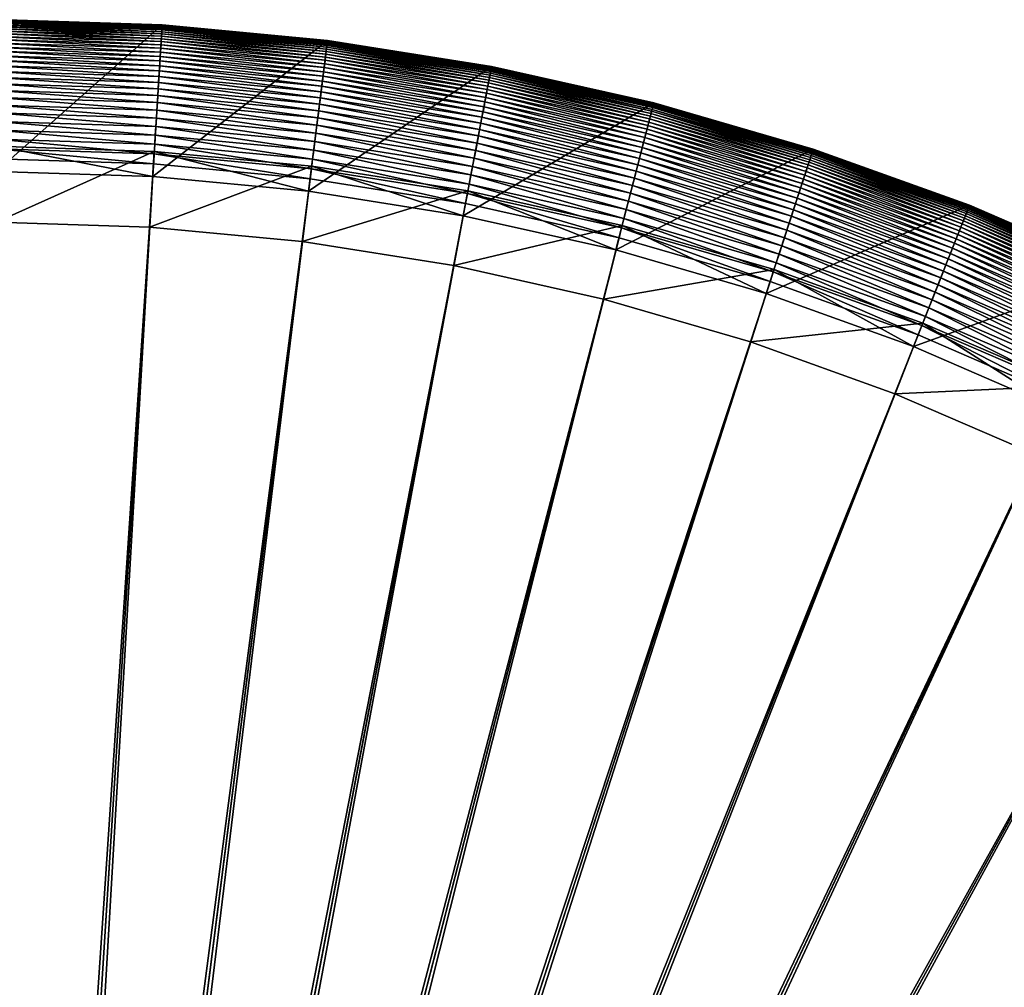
# Model space of a CAD drawing. Header units: millimetres. Extents: x -38.8 to 49.8, y -3.5 to 19.4.
# Tile 210 of 256: x -3.2 to -1.9, y 2.2 to 3.5. Entities that reach past the tile are written whole.
import ezdxf

# ---------------------------------------------------------------- set-up
doc = ezdxf.new("R2010")
doc.units = ezdxf.units.MM
doc.layers.get('0').update_dxf_attribs({"true_color": 0x5890e1})

msp = doc.modelspace()

# ---------------------------------------------------------------- meshes
at = {"color": 206, "true_color": 0x6c0888}
mesh = msp.add_polyface(dxfattribs=at)
corners = [(-3.2266, 3.5266, -12.7647), (-3.2266, 3.5266, -9.9836), (-3.0052, 3.5196, -9.9836), (-3.2266, 3.5265, -9.974), (-3.0052, 3.5196, -9.974), (-3.2266, 3.5262, -9.9644), (-3.0052, 3.5193, -9.9644), (-3.2266, 3.5256, -9.9548), (-3.0052, 3.5186, -9.9548), (-3.2266, 3.5246, -9.9453), (-3.0053, 3.5177, -9.9453), (-3.2266, 3.5233, -9.9359), (-3.0054, 3.5164, -9.9359), (-3.2266, 3.5217, -9.9266), (-3.0055, 3.5148, -9.9266), (-3.2266, 3.5197, -9.9174), (-3.0056, 3.5128, -9.9174), (-3.2266, 3.5174, -9.9084), (-3.0057, 3.5105, -9.9084), (-3.2266, 3.5147, -9.8995), (-3.0059, 3.5078, -9.8995), (-3.2266, 3.5116, -9.8908), (-3.0061, 3.5047, -9.8908), (-3.2266, 3.5081, -9.8824), (-3.0063, 3.5012, -9.8824), (-3.2266, 3.5043, -9.8741), (-3.0066, 3.4973, -9.8741), (-3.2266, 3.5, -9.8661), (-3.0068, 3.4931, -9.8661), (-3.2266, 3.4953, -9.8583), (-3.0071, 3.4884, -9.8583), (-3.2266, 3.4901, -9.8508), (-3.0074, 3.4832, -9.8508), (-3.2266, 3.4845, -9.8436), (-3.0078, 3.4776, -9.8436), (-3.2266, 3.4785, -9.8368), (-3.0082, 3.4716, -9.8368), (-3.2266, 3.472, -9.8303), (-3.0086, 3.4651, -9.8303), (-3.2266, 3.465, -9.8241), (-3.009, 3.4582, -9.8241), (-3.2266, 3.4575, -9.8183), (-3.0095, 3.4507, -9.8183), (-3.2266, 3.4496, -9.813), (-3.01, 3.4428, -9.813), (-3.2266, 3.4411, -9.808), (-3.0105, 3.4343, -9.808), (-3.2266, 3.4322, -9.8035), (-3.0111, 3.4254, -9.8035), (-3.2266, 3.4227, -9.7994), (-3.0117, 3.4159, -9.7994), (-3.2266, 3.4126, -9.7958), (-3.0123, 3.4059, -9.7958), (-3.2266, 3.4021, -9.7927), (-3.013, 3.3953, -9.7927), (-3.2266, 3.3909, -9.7902), (-3.0137, 3.3842, -9.7902), (-3.2266, 3.3792, -9.7881), (-3.0144, 3.3726, -9.7881), (-3.2266, 3.367, -9.7866), (-3.0152, 3.3603, -9.7866), (-3.2266, 3.3541, -9.7857), (-3.016, 3.3475, -9.7857), (-3.2266, 3.3407, -9.7854), (-3.0168, 3.3341, -9.7854), (-3.2266, 3.2562, -10.1546), (-3.2266, 3.3576, -10.408), (-3.0158, 3.3509, -10.408), (-3.0221, 3.2497, -10.1546), (-3.2266, 3.3238, -12.6111), (-3.0179, 3.3172, -12.6111), (-3.0052, 3.5196, -12.7647)]
mesh.append_faces([[corners[k] for k in face] for face in [(21, 24, 22), (23, 26, 24), (25, 28, 26), (27, 30, 28), (29, 32, 30), (31, 34, 32), (33, 36, 34), (35, 38, 36), (37, 40, 38), (39, 42, 40), (41, 44, 42), (43, 46, 44), (45, 48, 46), (47, 50, 48), (49, 52, 50), (51, 54, 52), (53, 56, 54), (55, 58, 56), (57, 60, 58), (59, 62, 60), (61, 64, 62), (65, 67, 68), (66, 70, 67), (69, 71, 70)]], dxfattribs={"vtx0": -1, "color": 206})
mesh.append_faces([[corners[k] for k in face] for face in [(0, 1, 2), (1, 3, 4), (3, 5, 6), (5, 7, 8), (7, 9, 10), (9, 11, 12), (11, 13, 14), (13, 15, 16), (15, 17, 18), (17, 19, 20), (19, 21, 22), (21, 23, 24), (23, 25, 26), (25, 27, 28), (27, 29, 30), (29, 31, 32), (31, 33, 34), (33, 35, 36), (35, 37, 38), (37, 39, 40), (39, 41, 42), (41, 43, 44), (43, 45, 46), (45, 47, 48), (47, 49, 50), (49, 51, 52), (51, 53, 54), (53, 55, 56), (55, 57, 58), (57, 59, 60), (59, 61, 62), (61, 63, 64), (65, 66, 67), (66, 69, 70), (69, 0, 71)]], dxfattribs={"vtx2": -1, "color": 206})
mesh = msp.add_polyface(dxfattribs=at)
corners = [(-3.2266, 3.5266, -12.7647), (-3.0052, 3.5196, -9.9836), (-3.0052, 3.5196, -12.7647), (-3.2266, 3.5266, -9.9836), (-3.0052, 3.5196, -9.974), (-3.2266, 3.5265, -9.974), (-3.0052, 3.5193, -9.9644), (-3.2266, 3.5262, -9.9644), (-3.0052, 3.5186, -9.9548), (-3.2266, 3.5256, -9.9548), (-3.0053, 3.5177, -9.9453), (-3.2266, 3.5246, -9.9453), (-3.0054, 3.5164, -9.9359), (-3.2266, 3.5233, -9.9359), (-3.0055, 3.5148, -9.9266), (-3.2266, 3.5217, -9.9266), (-3.0056, 3.5128, -9.9174), (-3.2266, 3.5197, -9.9174), (-3.0057, 3.5105, -9.9084), (-3.2266, 3.5174, -9.9084), (-3.0059, 3.5078, -9.8995), (-3.2266, 3.5147, -9.8995), (-3.0061, 3.5047, -9.8908), (-2.7846, 3.4987, -9.9836), (-2.7846, 3.4987, -9.974), (-2.7846, 3.4984, -9.9644), (-2.7847, 3.4978, -9.9548), (-2.7848, 3.4968, -9.9453), (-2.785, 3.4956, -9.9359), (-2.7852, 3.494, -9.9266), (-2.7854, 3.492, -9.9174), (-2.7857, 3.4897, -9.9084), (-2.7861, 3.487, -9.8995), (-2.7865, 3.4839, -9.8908), (-3.0063, 3.5012, -9.8824), (-2.7869, 3.4805, -9.8824), (-3.0066, 3.4973, -9.8741), (-2.7874, 3.4766, -9.8741), (-3.0068, 3.4931, -9.8661), (-2.7879, 3.4724, -9.8661), (-3.0071, 3.4884, -9.8583), (-2.7885, 3.4677, -9.8583), (-3.0074, 3.4832, -9.8508), (-2.7892, 3.4626, -9.8508), (-3.0078, 3.4776, -9.8436), (-2.7899, 3.457, -9.8436), (-3.0082, 3.4716, -9.8368), (-2.7906, 3.4511, -9.8368), (-3.0086, 3.4651, -9.8303), (-2.7914, 3.4446, -9.8303), (-3.009, 3.4582, -9.8241), (-2.7923, 3.4377, -9.8241), (-3.0095, 3.4507, -9.8183), (-2.7932, 3.4303, -9.8183), (-3.01, 3.4428, -9.813), (-2.7942, 3.4224, -9.813), (-3.0105, 3.4343, -9.808), (-2.7953, 3.414, -9.808), (-3.0111, 3.4254, -9.8035), (-2.7964, 3.4051, -9.8035), (-3.0117, 3.4159, -9.7994), (-2.7976, 3.3957, -9.7994), (-3.0123, 3.4059, -9.7958), (-2.7989, 3.3857, -9.7958), (-3.013, 3.3953, -9.7927), (-2.8002, 3.3752, -9.7927), (-3.0137, 3.3842, -9.7902), (-2.8016, 3.3642, -9.7902), (-3.0144, 3.3726, -9.7881), (-2.8031, 3.3526, -9.7881), (-3.0152, 3.3603, -9.7866), (-2.8046, 3.3404, -9.7866), (-3.016, 3.3475, -9.7857), (-2.8062, 3.3277, -9.7857), (-3.0168, 3.3341, -9.7854), (-2.8079, 3.3143, -9.7854), (-3.0221, 3.2497, -10.1546), (-3.0158, 3.3509, -10.408), (-2.8058, 3.3311, -10.408), (-2.8185, 3.2305, -10.1546), (-3.0179, 3.3172, -12.6111), (-2.81, 3.2976, -12.6111), (-2.7846, 3.4987, -12.7647)]
mesh.append_faces([[corners[k] for k in face] for face in [(0, 1, 2), (3, 4, 1), (5, 6, 4), (7, 8, 6), (9, 10, 8), (11, 12, 10), (13, 14, 12), (15, 16, 14), (17, 18, 16), (19, 20, 18), (21, 22, 20), (54, 57, 55), (56, 59, 57), (58, 61, 59), (60, 63, 61), (62, 65, 63), (64, 67, 65), (66, 69, 67), (68, 71, 69), (70, 73, 71), (72, 75, 73), (76, 78, 79), (77, 81, 78), (80, 82, 81)]], dxfattribs={"vtx0": -1, "color": 206})
mesh.append_faces([[corners[k] for k in face] for face in [(2, 1, 23), (1, 4, 24), (4, 6, 25), (6, 8, 26), (8, 10, 27), (10, 12, 28), (12, 14, 29), (14, 16, 30), (16, 18, 31), (18, 20, 32), (20, 22, 33), (22, 34, 35), (34, 36, 37), (36, 38, 39), (38, 40, 41), (40, 42, 43), (42, 44, 45), (44, 46, 47), (46, 48, 49), (48, 50, 51), (50, 52, 53), (52, 54, 55), (54, 56, 57), (56, 58, 59), (58, 60, 61), (60, 62, 63), (62, 64, 65), (64, 66, 67), (66, 68, 69), (68, 70, 71), (70, 72, 73), (72, 74, 75), (76, 77, 78), (77, 80, 81), (80, 2, 82)]], dxfattribs={"vtx2": -1, "color": 206})
mesh = msp.add_polyface(dxfattribs=at)
corners = [(-3.0052, 3.5196, -12.7647), (-2.7846, 3.4987, -9.9836), (-2.7846, 3.4987, -12.7647), (-3.0052, 3.5196, -9.9836), (-2.7846, 3.4987, -9.974), (-3.0052, 3.5196, -9.974), (-2.7846, 3.4984, -9.9644), (-3.0052, 3.5193, -9.9644), (-2.7847, 3.4978, -9.9548), (-3.0052, 3.5186, -9.9548), (-2.7848, 3.4968, -9.9453), (-3.0053, 3.5177, -9.9453), (-2.785, 3.4956, -9.9359), (-3.0054, 3.5164, -9.9359), (-2.7852, 3.494, -9.9266), (-3.0055, 3.5148, -9.9266), (-2.7854, 3.492, -9.9174), (-3.0056, 3.5128, -9.9174), (-2.7857, 3.4897, -9.9084), (-3.0057, 3.5105, -9.9084), (-2.7861, 3.487, -9.8995), (-3.0059, 3.5078, -9.8995), (-2.7865, 3.4839, -9.8908), (-3.0061, 3.5047, -9.8908), (-2.7869, 3.4805, -9.8824), (-3.0063, 3.5012, -9.8824), (-2.7874, 3.4766, -9.8741), (-3.0066, 3.4973, -9.8741), (-2.7879, 3.4724, -9.8661), (-3.0068, 3.4931, -9.8661), (-2.7885, 3.4677, -9.8583), (-3.0071, 3.4884, -9.8583), (-2.7892, 3.4626, -9.8508), (-3.0074, 3.4832, -9.8508), (-2.7899, 3.457, -9.8436), (-3.0078, 3.4776, -9.8436), (-2.7906, 3.4511, -9.8368), (-3.0082, 3.4716, -9.8368), (-2.7914, 3.4446, -9.8303), (-3.0086, 3.4651, -9.8303), (-2.7923, 3.4377, -9.8241), (-3.009, 3.4582, -9.8241), (-2.7932, 3.4303, -9.8183), (-3.0095, 3.4507, -9.8183), (-2.7942, 3.4224, -9.813), (-2.5658, 3.4641, -9.9836), (-2.5658, 3.4641, -9.974), (-2.5658, 3.4638, -9.9644), (-2.566, 3.4631, -9.9548), (-2.5661, 3.4622, -9.9453), (-2.5664, 3.4609, -9.9359), (-2.5667, 3.4593, -9.9266), (-2.5671, 3.4574, -9.9174), (-2.5675, 3.4551, -9.9084), (-2.568, 3.4525, -9.8995), (-2.5686, 3.4494, -9.8908), (-2.5692, 3.446, -9.8824), (-2.57, 3.4422, -9.8741), (-2.5708, 3.438, -9.8661), (-2.5716, 3.4333, -9.8583), (-2.5726, 3.4283, -9.8508), (-2.5737, 3.4228, -9.8436), (-2.5748, 3.4169, -9.8368), (-2.576, 3.4105, -9.8303), (-2.5773, 3.4036, -9.8241), (-2.5787, 3.3963, -9.8183), (-2.5802, 3.3885, -9.813), (-2.7953, 3.414, -9.808), (-2.5818, 3.3802, -9.808), (-2.7964, 3.4051, -9.8035), (-2.5835, 3.3714, -9.8035), (-2.7976, 3.3957, -9.7994), (-2.5852, 3.362, -9.7994), (-2.7989, 3.3857, -9.7958), (-2.5871, 3.3522, -9.7958), (-2.8002, 3.3752, -9.7927), (-2.5891, 3.3418, -9.7927), (-2.8016, 3.3642, -9.7902), (-2.5912, 3.3309, -9.7902), (-2.8031, 3.3526, -9.7881), (-2.5934, 3.3194, -9.7881), (-2.8046, 3.3404, -9.7866), (-2.5957, 3.3073, -9.7866), (-2.8062, 3.3277, -9.7857), (-2.5981, 3.2947, -9.7857), (-2.8079, 3.3143, -9.7854), (-2.6006, 3.2815, -9.7854), (-2.8185, 3.2305, -10.1546), (-2.8058, 3.3311, -10.408), (-2.5974, 3.2981, -10.408), (-2.6164, 3.1985, -10.1546), (-2.81, 3.2976, -12.6111), (-2.6038, 3.2649, -12.6111), (-2.5658, 3.4641, -12.7647)]
mesh.append_faces([[corners[k] for k in face] for face in [(0, 1, 2), (3, 4, 1), (5, 6, 4), (7, 8, 6), (9, 10, 8), (11, 12, 10), (13, 14, 12), (15, 16, 14), (17, 18, 16), (19, 20, 18), (21, 22, 20), (23, 24, 22), (25, 26, 24), (27, 28, 26), (29, 30, 28), (31, 32, 30), (33, 34, 32), (35, 36, 34), (37, 38, 36), (39, 40, 38), (41, 42, 40), (43, 44, 42), (87, 89, 90), (88, 92, 89)]], dxfattribs={"vtx0": -1, "color": 206})
mesh.append_faces([[corners[k] for k in face] for face in [(2, 1, 45), (1, 4, 46), (4, 6, 47), (6, 8, 48), (8, 10, 49), (10, 12, 50), (12, 14, 51), (14, 16, 52), (16, 18, 53), (18, 20, 54), (20, 22, 55), (22, 24, 56), (24, 26, 57), (26, 28, 58), (28, 30, 59), (30, 32, 60), (32, 34, 61), (34, 36, 62), (36, 38, 63), (38, 40, 64), (40, 42, 65), (42, 44, 66), (44, 67, 68), (67, 69, 70), (69, 71, 72), (71, 73, 74), (73, 75, 76), (75, 77, 78), (77, 79, 80), (79, 81, 82), (81, 83, 84), (83, 85, 86), (87, 88, 89), (88, 91, 92), (91, 2, 93)]], dxfattribs={"vtx2": -1, "color": 206})
mesh = msp.add_polyface(dxfattribs=at)
corners = [(-2.7846, 3.4987, -12.7647), (-2.5658, 3.4641, -9.9836), (-2.5658, 3.4641, -12.7647), (-2.7846, 3.4987, -9.9836), (-2.5658, 3.4641, -9.974), (-2.7846, 3.4987, -9.974), (-2.5658, 3.4638, -9.9644), (-2.7846, 3.4984, -9.9644), (-2.566, 3.4631, -9.9548), (-2.7847, 3.4978, -9.9548), (-2.5661, 3.4622, -9.9453), (-2.7848, 3.4968, -9.9453), (-2.5664, 3.4609, -9.9359), (-2.785, 3.4956, -9.9359), (-2.5667, 3.4593, -9.9266), (-2.7852, 3.494, -9.9266), (-2.5671, 3.4574, -9.9174), (-2.7854, 3.492, -9.9174), (-2.5675, 3.4551, -9.9084), (-2.7857, 3.4897, -9.9084), (-2.568, 3.4525, -9.8995), (-2.7861, 3.487, -9.8995), (-2.5686, 3.4494, -9.8908), (-2.7865, 3.4839, -9.8908), (-2.5692, 3.446, -9.8824), (-2.7869, 3.4805, -9.8824), (-2.57, 3.4422, -9.8741), (-2.7874, 3.4766, -9.8741), (-2.5708, 3.438, -9.8661), (-2.7879, 3.4724, -9.8661), (-2.5716, 3.4333, -9.8583), (-2.7885, 3.4677, -9.8583), (-2.5726, 3.4283, -9.8508), (-2.7892, 3.4626, -9.8508), (-2.5737, 3.4228, -9.8436), (-2.7899, 3.457, -9.8436), (-2.5748, 3.4169, -9.8368), (-2.7906, 3.4511, -9.8368), (-2.576, 3.4105, -9.8303), (-2.7914, 3.4446, -9.8303), (-2.5773, 3.4036, -9.8241), (-2.7923, 3.4377, -9.8241), (-2.5787, 3.3963, -9.8183), (-2.7932, 3.4303, -9.8183), (-2.5802, 3.3885, -9.813), (-2.7942, 3.4224, -9.813), (-2.5818, 3.3802, -9.808), (-2.7953, 3.414, -9.808), (-2.5835, 3.3714, -9.8035), (-2.7964, 3.4051, -9.8035), (-2.5852, 3.362, -9.7994), (-2.7976, 3.3957, -9.7994), (-2.5871, 3.3522, -9.7958), (-2.7989, 3.3857, -9.7958), (-2.5891, 3.3418, -9.7927), (-2.8002, 3.3752, -9.7927), (-2.5912, 3.3309, -9.7902), (-2.8016, 3.3642, -9.7902), (-2.5934, 3.3194, -9.7881), (-2.8031, 3.3526, -9.7881), (-2.5957, 3.3073, -9.7866), (-2.8046, 3.3404, -9.7866), (-2.5981, 3.2947, -9.7857), (-2.8062, 3.3277, -9.7857), (-2.6006, 3.2815, -9.7854), (-2.81, 3.2976, -12.6111), (-2.6038, 3.2649, -12.6111), (-2.3518, 3.4069, -9.9084), (-2.3525, 3.4043, -9.8995), (-2.3533, 3.4013, -9.8908), (-2.3541, 3.3979, -9.8824), (-2.3551, 3.3942, -9.8741), (-2.3562, 3.39, -9.8661), (-2.3574, 3.3854, -9.8583), (-2.3586, 3.3805, -9.8508), (-2.36, 3.375, -9.8436), (-2.3615, 3.3692, -9.8368), (-2.3631, 3.3629, -9.8303), (-2.3649, 3.3561, -9.8241), (-2.3667, 3.3489, -9.8183), (-2.3687, 3.3412, -9.813), (-2.3708, 3.333, -9.808), (-2.373, 3.3243, -9.8035), (-2.3754, 3.3151, -9.7994), (-2.3779, 3.3054, -9.7958), (-2.3805, 3.2952, -9.7927), (-2.3833, 3.2844, -9.7902), (-2.3862, 3.2731, -9.7881), (-2.3893, 3.2612, -9.7866), (-2.3925, 3.2487, -9.7857), (-2.3958, 3.2357, -9.7854), (-2.6164, 3.1985, -10.1546), (-2.5974, 3.2981, -10.408), (-2.3916, 3.2521, -10.408), (-2.4, 3.2193, -12.6111), (-2.3496, 3.4158, -12.7647)]
mesh.append_faces([[corners[k] for k in face] for face in [(0, 1, 2), (3, 4, 1), (5, 6, 4), (7, 8, 6), (9, 10, 8), (11, 12, 10), (13, 14, 12), (15, 16, 14), (17, 18, 16), (19, 20, 18), (21, 22, 20), (23, 24, 22), (25, 26, 24), (27, 28, 26), (29, 30, 28), (31, 32, 30), (33, 34, 32), (35, 36, 34), (37, 38, 36), (39, 40, 38), (41, 42, 40), (43, 44, 42), (45, 46, 44), (47, 48, 46), (49, 50, 48), (51, 52, 50), (53, 54, 52), (55, 56, 54), (57, 58, 56), (59, 60, 58), (61, 62, 60), (63, 64, 62), (65, 2, 66)]], dxfattribs={"vtx0": -1, "color": 206})
mesh.append_faces([[corners[k] for k in face] for face in [(16, 18, 67), (18, 20, 68), (20, 22, 69), (22, 24, 70), (24, 26, 71), (26, 28, 72), (28, 30, 73), (30, 32, 74), (32, 34, 75), (34, 36, 76), (36, 38, 77), (38, 40, 78), (40, 42, 79), (42, 44, 80), (44, 46, 81), (46, 48, 82), (48, 50, 83), (50, 52, 84), (52, 54, 85), (54, 56, 86), (56, 58, 87), (58, 60, 88), (60, 62, 89), (62, 64, 90), (91, 92, 93), (92, 66, 94), (66, 2, 95)]], dxfattribs={"vtx2": -1, "color": 206})
mesh = msp.add_polyface(dxfattribs=at)
corners = [(-2.5658, 3.4641, -12.7647), (-2.5658, 3.4641, -9.9836), (-2.3496, 3.4158, -9.9836), (-2.3496, 3.4158, -12.7647), (-2.5658, 3.4641, -9.974), (-2.3496, 3.4157, -9.974), (-2.5658, 3.4638, -9.9644), (-2.3497, 3.4154, -9.9644), (-2.566, 3.4631, -9.9548), (-2.3498, 3.4148, -9.9548), (-2.5661, 3.4622, -9.9453), (-2.35, 3.4139, -9.9453), (-2.5664, 3.4609, -9.9359), (-2.3504, 3.4127, -9.9359), (-2.5667, 3.4593, -9.9266), (-2.3508, 3.4111, -9.9266), (-2.5671, 3.4574, -9.9174), (-2.3513, 3.4092, -9.9174), (-2.3518, 3.4069, -9.9084), (-2.5675, 3.4551, -9.9084), (-2.3525, 3.4043, -9.8995), (-2.568, 3.4525, -9.8995), (-2.3533, 3.4013, -9.8908), (-2.5686, 3.4494, -9.8908), (-2.3541, 3.3979, -9.8824), (-2.5692, 3.446, -9.8824), (-2.3551, 3.3942, -9.8741), (-2.57, 3.4422, -9.8741), (-2.3562, 3.39, -9.8661), (-2.5708, 3.438, -9.8661), (-2.3574, 3.3854, -9.8583), (-2.5716, 3.4333, -9.8583), (-2.3586, 3.3805, -9.8508), (-2.5726, 3.4283, -9.8508), (-2.36, 3.375, -9.8436), (-2.5737, 3.4228, -9.8436), (-2.3615, 3.3692, -9.8368), (-2.5748, 3.4169, -9.8368), (-2.3631, 3.3629, -9.8303), (-2.576, 3.4105, -9.8303), (-2.3649, 3.3561, -9.8241), (-2.5773, 3.4036, -9.8241), (-2.3667, 3.3489, -9.8183), (-2.5787, 3.3963, -9.8183), (-2.3687, 3.3412, -9.813), (-2.5802, 3.3885, -9.813), (-2.3708, 3.333, -9.808), (-2.5818, 3.3802, -9.808), (-2.373, 3.3243, -9.8035), (-2.5835, 3.3714, -9.8035), (-2.3754, 3.3151, -9.7994), (-2.5852, 3.362, -9.7994), (-2.3779, 3.3054, -9.7958), (-2.5871, 3.3522, -9.7958), (-2.3805, 3.2952, -9.7927), (-2.5891, 3.3418, -9.7927), (-2.3833, 3.2844, -9.7902), (-2.5912, 3.3309, -9.7902), (-2.3862, 3.2731, -9.7881), (-2.5934, 3.3194, -9.7881), (-2.3893, 3.2612, -9.7866), (-2.5957, 3.3073, -9.7866), (-2.3925, 3.2487, -9.7857), (-2.5981, 3.2947, -9.7857), (-2.3958, 3.2357, -9.7854), (-2.6164, 3.1985, -10.1546), (-2.3916, 3.2521, -10.408), (-2.4168, 3.1539, -10.1546), (-2.5974, 3.2981, -10.408), (-2.4, 3.2193, -12.6111), (-2.6038, 3.2649, -12.6111), (-2.1558, 3.2954, -9.8241), (-2.1581, 3.2883, -9.8183), (-2.1606, 3.2807, -9.813), (-2.1632, 3.2727, -9.808), (-2.166, 3.2642, -9.8035), (-2.1689, 3.2551, -9.7994), (-2.172, 3.2456, -9.7958), (-2.1753, 3.2355, -9.7927), (-2.1787, 3.225, -9.7902), (-2.1823, 3.2138, -9.7881), (-2.1861, 3.2022, -9.7866), (-2.1901, 3.19, -9.7857), (-2.1943, 3.1772, -9.7854), (-2.189, 3.1932, -10.408), (-2.1995, 3.1611, -12.6111), (-2.1368, 3.354, -12.7647)]
mesh.append_faces([[corners[k] for k in face] for face in [(0, 2, 3), (1, 5, 2), (4, 7, 5), (6, 9, 7), (8, 11, 9), (10, 13, 11), (12, 15, 13), (14, 17, 15), (16, 18, 17), (19, 20, 18), (21, 22, 20), (23, 24, 22), (25, 26, 24), (27, 28, 26), (29, 30, 28), (31, 32, 30), (33, 34, 32), (35, 36, 34), (37, 38, 36), (39, 40, 38), (41, 42, 40), (43, 44, 42), (45, 46, 44), (47, 48, 46), (49, 50, 48), (51, 52, 50), (53, 54, 52), (55, 56, 54), (57, 58, 56), (59, 60, 58), (61, 62, 60), (63, 64, 62), (65, 66, 67), (68, 69, 66), (70, 3, 69)]], dxfattribs={"vtx0": -1, "color": 206})
mesh.append_faces([[corners[k] for k in face] for face in [(0, 1, 2), (1, 4, 5), (4, 6, 7), (6, 8, 9), (8, 10, 11), (10, 12, 13), (12, 14, 15), (14, 16, 17), (38, 40, 71), (40, 42, 72), (42, 44, 73), (44, 46, 74), (46, 48, 75), (48, 50, 76), (50, 52, 77), (52, 54, 78), (54, 56, 79), (56, 58, 80), (58, 60, 81), (60, 62, 82), (62, 64, 83), (67, 66, 84), (66, 69, 85), (69, 3, 86)]], dxfattribs={"vtx2": -1, "color": 206})
mesh = msp.add_polyface(dxfattribs=at)
corners = [(-2.3496, 3.4158, -12.7647), (-2.3496, 3.4158, -9.9836), (-2.1368, 3.354, -9.9836), (-2.1368, 3.354, -12.7647), (-2.3496, 3.4157, -9.974), (-2.1368, 3.3539, -9.974), (-2.3497, 3.4154, -9.9644), (-2.1369, 3.3536, -9.9644), (-2.3498, 3.4148, -9.9548), (-2.1371, 3.353, -9.9548), (-2.35, 3.4139, -9.9453), (-2.1374, 3.3521, -9.9453), (-2.3504, 3.4127, -9.9359), (-2.1378, 3.3509, -9.9359), (-2.3508, 3.4111, -9.9266), (-2.1383, 3.3494, -9.9266), (-2.3513, 3.4092, -9.9174), (-2.1389, 3.3475, -9.9174), (-2.3518, 3.4069, -9.9084), (-2.1396, 3.3453, -9.9084), (-2.3525, 3.4043, -9.8995), (-2.1405, 3.3427, -9.8995), (-2.3533, 3.4013, -9.8908), (-2.1414, 3.3397, -9.8908), (-2.3541, 3.3979, -9.8824), (-2.1425, 3.3364, -9.8824), (-2.3551, 3.3942, -9.8741), (-2.1437, 3.3328, -9.8741), (-2.3562, 3.39, -9.8661), (-2.145, 3.3287, -9.8661), (-2.3574, 3.3854, -9.8583), (-2.1465, 3.3242, -9.8583), (-2.3586, 3.3805, -9.8508), (-2.1481, 3.3193, -9.8508), (-2.36, 3.375, -9.8436), (-2.1498, 3.314, -9.8436), (-2.3615, 3.3692, -9.8368), (-2.1517, 3.3082, -9.8368), (-2.3631, 3.3629, -9.8303), (-2.1537, 3.302, -9.8303), (-2.1558, 3.2954, -9.8241), (-2.3649, 3.3561, -9.8241), (-2.1581, 3.2883, -9.8183), (-2.3667, 3.3489, -9.8183), (-2.1606, 3.2807, -9.813), (-2.3687, 3.3412, -9.813), (-2.1632, 3.2727, -9.808), (-2.3708, 3.333, -9.808), (-2.166, 3.2642, -9.8035), (-2.373, 3.3243, -9.8035), (-2.1689, 3.2551, -9.7994), (-2.3754, 3.3151, -9.7994), (-2.172, 3.2456, -9.7958), (-2.3779, 3.3054, -9.7958), (-2.1753, 3.2355, -9.7927), (-2.3805, 3.2952, -9.7927), (-2.1787, 3.225, -9.7902), (-2.3833, 3.2844, -9.7902), (-2.1823, 3.2138, -9.7881), (-2.3862, 3.2731, -9.7881), (-2.1861, 3.2022, -9.7866), (-2.3893, 3.2612, -9.7866), (-2.1901, 3.19, -9.7857), (-2.3925, 3.2487, -9.7857), (-2.1943, 3.1772, -9.7854), (-2.4168, 3.1539, -10.1546), (-2.189, 3.1932, -10.408), (-2.2204, 3.0968, -10.1546), (-2.3916, 3.2521, -10.408), (-2.1995, 3.1611, -12.6111), (-2.4, 3.2193, -12.6111), (-1.9783, 3.1528, -9.7902), (-1.9826, 3.1419, -9.7881), (-1.9871, 3.1305, -9.7866), (-1.9919, 3.1186, -9.7857), (-1.9968, 3.1061, -9.7854), (-2.003, 3.0904, -12.6111)]
mesh.append_faces([[corners[k] for k in face] for face in [(0, 2, 3), (1, 5, 2), (4, 7, 5), (6, 9, 7), (8, 11, 9), (10, 13, 11), (12, 15, 13), (14, 17, 15), (16, 19, 17), (18, 21, 19), (20, 23, 21), (22, 25, 23), (24, 27, 25), (26, 29, 27), (28, 31, 29), (30, 33, 31), (32, 35, 33), (34, 37, 35), (36, 39, 37), (38, 40, 39), (41, 42, 40), (43, 44, 42), (45, 46, 44), (47, 48, 46), (49, 50, 48), (51, 52, 50), (53, 54, 52), (55, 56, 54), (57, 58, 56), (59, 60, 58), (61, 62, 60), (63, 64, 62), (65, 66, 67), (68, 69, 66), (70, 3, 69)]], dxfattribs={"vtx0": -1, "color": 206})
mesh.append_faces([[corners[k] for k in face] for face in [(0, 1, 2), (1, 4, 5), (4, 6, 7), (6, 8, 9), (8, 10, 11), (10, 12, 13), (12, 14, 15), (14, 16, 17), (16, 18, 19), (18, 20, 21), (20, 22, 23), (22, 24, 25), (24, 26, 27), (26, 28, 29), (28, 30, 31), (30, 32, 33), (32, 34, 35), (34, 36, 37), (36, 38, 39), (54, 56, 71), (56, 58, 72), (58, 60, 73), (60, 62, 74), (62, 64, 75), (66, 69, 76)]], dxfattribs={"vtx2": -1, "color": 206})
mesh = msp.add_polyface(dxfattribs=at)
corners = [(-2.1368, 3.354, -12.7647), (-2.1368, 3.354, -9.9836), (-1.9284, 3.2789, -9.9836), (-2.1368, 3.3539, -9.974), (-1.9284, 3.2789, -9.974), (-2.1369, 3.3536, -9.9644), (-1.9285, 3.2786, -9.9644), (-2.1371, 3.353, -9.9548), (-1.9287, 3.278, -9.9548), (-2.1374, 3.3521, -9.9453), (-1.9291, 3.2771, -9.9453), (-2.1378, 3.3509, -9.9359), (-1.9296, 3.2759, -9.9359), (-2.1383, 3.3494, -9.9266), (-1.9302, 3.2744, -9.9266), (-2.1389, 3.3475, -9.9174), (-1.9309, 3.2726, -9.9174), (-2.1396, 3.3453, -9.9084), (-1.9317, 3.2704, -9.9084), (-2.1405, 3.3427, -9.8995), (-1.9327, 3.2679, -9.8995), (-2.1414, 3.3397, -9.8908), (-1.9339, 3.265, -9.8908), (-2.1425, 3.3364, -9.8824), (-1.9352, 3.2618, -9.8824), (-2.1437, 3.3328, -9.8741), (-1.9366, 3.2582, -9.8741), (-2.145, 3.3287, -9.8661), (-1.9382, 3.2542, -9.8661), (-2.1465, 3.3242, -9.8583), (-1.9399, 3.2498, -9.8583), (-2.1481, 3.3193, -9.8508), (-1.9418, 3.245, -9.8508), (-2.1498, 3.314, -9.8436), (-1.9438, 3.2398, -9.8436), (-2.1517, 3.3082, -9.8368), (-1.9461, 3.2342, -9.8368), (-2.1537, 3.302, -9.8303), (-1.9485, 3.2282, -9.8303), (-2.1558, 3.2954, -9.8241), (-1.951, 3.2217, -9.8241), (-2.1581, 3.2883, -9.8183), (-1.9538, 3.2147, -9.8183), (-2.1606, 3.2807, -9.813), (-1.9567, 3.2073, -9.813), (-2.1632, 3.2727, -9.808), (-1.9598, 3.1995, -9.808), (-2.166, 3.2642, -9.8035), (-1.9631, 3.1911, -9.8035), (-2.1689, 3.2551, -9.7994), (-1.9666, 3.1823, -9.7994), (-2.172, 3.2456, -9.7958), (-1.9703, 3.173, -9.7958), (-2.1753, 3.2355, -9.7927), (-1.9742, 3.1632, -9.7927), (-1.9783, 3.1528, -9.7902), (-2.1787, 3.225, -9.7902), (-1.9826, 3.1419, -9.7881), (-2.1823, 3.2138, -9.7881), (-1.9871, 3.1305, -9.7866), (-2.1861, 3.2022, -9.7866), (-1.9919, 3.1186, -9.7857), (-2.1995, 3.1611, -12.6111), (-1.9284, 3.2789, -12.7647), (-2.003, 3.0904, -12.6111)]
mesh.append_faces([[corners[k] for k in face] for face in [(1, 4, 2), (3, 6, 4), (5, 8, 6), (7, 10, 8), (9, 12, 10), (11, 14, 12), (13, 16, 14), (15, 18, 16), (17, 20, 18), (19, 22, 20), (21, 24, 22), (23, 26, 24), (25, 28, 26), (27, 30, 28), (29, 32, 30), (31, 34, 32), (33, 36, 34), (35, 38, 36), (37, 40, 38), (39, 42, 40), (41, 44, 42), (43, 46, 44), (45, 48, 46), (47, 50, 48), (49, 52, 50), (51, 54, 52), (53, 55, 54), (56, 57, 55), (58, 59, 57), (60, 61, 59), (62, 63, 64)]], dxfattribs={"vtx0": -1, "color": 206})
mesh.append_faces([[corners[k] for k in face] for face in [(0, 1, 2), (1, 3, 4), (3, 5, 6), (5, 7, 8), (7, 9, 10), (9, 11, 12), (11, 13, 14), (13, 15, 16), (15, 17, 18), (17, 19, 20), (19, 21, 22), (21, 23, 24), (23, 25, 26), (25, 27, 28), (27, 29, 30), (29, 31, 32), (31, 33, 34), (33, 35, 36), (35, 37, 38), (37, 39, 40), (39, 41, 42), (41, 43, 44), (43, 45, 46), (45, 47, 48), (47, 49, 50), (49, 51, 52), (51, 53, 54), (62, 0, 63)]], dxfattribs={"vtx2": -1, "color": 206})
mesh = msp.add_polyface(dxfattribs=at)
corners = [(-2.1368, 3.354, -12.7647), (-1.9284, 3.2789, -9.9836), (-1.9284, 3.2789, -12.7647), (-1.7251, 3.1909, -9.9836), (-1.7251, 3.1909, -12.7647), (-1.9284, 3.2789, -9.974), (-1.7251, 3.1909, -9.974), (-1.9285, 3.2786, -9.9644), (-1.7252, 3.1906, -9.9644), (-1.9287, 3.278, -9.9548), (-1.7255, 3.19, -9.9548), (-1.9291, 3.2771, -9.9453), (-1.7259, 3.1892, -9.9453), (-1.9296, 3.2759, -9.9359), (-1.7264, 3.188, -9.9359), (-1.9302, 3.2744, -9.9266), (-1.7271, 3.1865, -9.9266), (-1.9309, 3.2726, -9.9174), (-1.728, 3.1848, -9.9174), (-1.9317, 3.2704, -9.9084), (-1.7289, 3.1827, -9.9084), (-1.9327, 3.2679, -9.8995), (-1.7301, 3.1802, -9.8995), (-1.9339, 3.265, -9.8908), (-1.7314, 3.1774, -9.8908), (-1.9352, 3.2618, -9.8824), (-1.7329, 3.1743, -9.8824), (-1.9366, 3.2582, -9.8741), (-1.7345, 3.1708, -9.8741), (-1.9382, 3.2542, -9.8661), (-1.7364, 3.1669, -9.8661), (-1.9399, 3.2498, -9.8583), (-1.7384, 3.1626, -9.8583), (-1.9418, 3.245, -9.8508), (-1.7406, 3.1579, -9.8508), (-1.9438, 3.2398, -9.8436), (-1.743, 3.1529, -9.8436), (-1.9461, 3.2342, -9.8368), (-1.7455, 3.1474, -9.8368), (-1.9485, 3.2282, -9.8303), (-1.7483, 3.1415, -9.8303), (-1.951, 3.2217, -9.8241), (-1.7513, 3.1352, -9.8241), (-1.9538, 3.2147, -9.8183), (-1.7544, 3.1285, -9.8183), (-1.9567, 3.2073, -9.813), (-1.7578, 3.1213, -9.813), (-1.9598, 3.1995, -9.808), (-1.7614, 3.1136, -9.808), (-1.9631, 3.1911, -9.8035), (-1.7652, 3.1055, -9.8035), (-1.9666, 3.1823, -9.7994), (-1.7693, 3.0969, -9.7994), (-1.9703, 3.173, -9.7958), (-1.7736, 3.0878, -9.7958), (-2.003, 3.0904, -12.6111), (-1.5277, 3.0903, -9.9836), (-1.5277, 3.0903, -9.974), (-1.5278, 3.09, -9.9644), (-1.5281, 3.0895, -9.9548), (-1.5286, 3.0887, -9.9453), (-1.5292, 3.0875, -9.9359), (-1.53, 3.0861, -9.9266), (-1.5309, 3.0844, -9.9174), (-1.5321, 3.0823, -9.9084), (-1.5334, 3.08, -9.8995)]
mesh.append_faces([[corners[k] for k in face] for face in [(0, 1, 2), (2, 3, 4), (1, 6, 3), (5, 8, 6), (7, 10, 8), (9, 12, 10), (11, 14, 12), (13, 16, 14), (15, 18, 16), (17, 20, 18), (19, 22, 20), (21, 24, 22), (23, 26, 24), (25, 28, 26), (27, 30, 28), (29, 32, 30), (31, 34, 32), (33, 36, 34), (35, 38, 36), (37, 40, 38), (39, 42, 40), (41, 44, 42), (43, 46, 44)]], dxfattribs={"vtx0": -1, "color": 206})
mesh.append_faces([[corners[k] for k in face] for face in [(2, 1, 3), (1, 5, 6), (5, 7, 8), (7, 9, 10), (9, 11, 12), (11, 13, 14), (13, 15, 16), (15, 17, 18), (17, 19, 20), (19, 21, 22), (21, 23, 24), (23, 25, 26), (25, 27, 28), (27, 29, 30), (29, 31, 32), (31, 33, 34), (33, 35, 36), (35, 37, 38), (37, 39, 40), (39, 41, 42), (41, 43, 44), (43, 45, 46), (45, 47, 48), (47, 49, 50), (49, 51, 52), (51, 53, 54), (55, 2, 4), (4, 3, 56), (3, 6, 57), (6, 8, 58), (8, 10, 59), (10, 12, 60), (12, 14, 61), (14, 16, 62), (16, 18, 63), (18, 20, 64), (20, 22, 65)]], dxfattribs={"vtx2": -1, "color": 206})
mesh = msp.add_polyface(dxfattribs=at)
corners = [(-3.2266, 3.3407, -9.7854), (-3.2266, 0.2269, -9.7854), (-3.2123, 0.2265, -9.7854), (-3.2266, 0.2269, -10.1714), (-3.2123, 0.2265, -10.1714), (-3.0221, 3.2497, -10.1546), (-3.0168, 3.3341, -9.7854), (-3.1981, 0.2251, -9.7854), (-3.1981, 0.2251, -10.1714), (-2.8185, 3.2305, -10.1546), (-2.8079, 3.3143, -9.7854), (-3.1841, 0.2229, -9.7854), (-3.1841, 0.2229, -10.1714), (-2.6164, 3.1985, -10.1546), (-2.6006, 3.2815, -9.7854), (-3.1701, 0.2198, -9.7854), (-3.1701, 0.2198, -10.1714), (-2.4168, 3.1539, -10.1546), (-2.3958, 3.2357, -9.7854), (-3.1565, 0.2158, -9.7854), (-3.1565, 0.2158, -10.1714), (-3.143, 0.211, -10.1714), (-3.143, 0.211, -9.7854), (-3.13, 0.2053, -10.1714), (-3.13, 0.2053, -9.7854), (-3.1173, 0.1989, -10.1714), (-3.1173, 0.1989, -9.7854), (-3.105, 0.1916, -10.1714), (-3.105, 0.1916, -9.7854), (-3.0932, 0.1836, -10.1714), (-3.0932, 0.1836, -9.7854), (-3.0819, 0.1749, -10.1714), (-3.0819, 0.1749, -9.7854), (-3.0712, 0.1654, -10.1714), (-3.0712, 0.1654, -9.7854), (-3.0612, 0.1554, -10.1714), (-3.0612, 0.1554, -9.7854), (-3.0517, 0.1447, -10.1714), (-3.0517, 0.1447, -9.7854), (-3.043, 0.1334, -10.1714), (-3.043, 0.1334, -9.7854), (-3.035, 0.1216, -10.1714), (-3.035, 0.1216, -9.7854), (-3.0277, 0.1093, -10.1714), (-3.0277, 0.1093, -9.7854), (-3.0212, 0.0966, -10.1714), (-3.0212, 0.0966, -9.7854), (-3.0156, 0.0835, -10.1714), (-3.0156, 0.0835, -9.7854), (-3.0108, 0.0701, -10.1714), (-3.0108, 0.0701, -9.7854), (-3.0068, 0.0564, -10.1714), (-3.0068, 0.0564, -9.7854), (-3.0037, 0.0425, -10.1714), (-3.0037, 0.0425, -9.7854), (-3.0014, 0.0284, -10.1714), (-3.0014, 0.0284, -9.7854), (-3.0001, 0.0142, -10.1714), (-3.0001, 0.0142, -9.7854), (-2.9996, 0, -10.1714), (-2.9996, 0, -9.7854)]
mesh.append_faces([[corners[k] for k in face] for face in [(1, 4, 2), (3, 5, 4), (2, 8, 7), (4, 9, 8), (7, 12, 11), (8, 13, 12), (11, 16, 15), (12, 17, 16), (15, 20, 19), (19, 21, 22), (22, 23, 24), (24, 25, 26), (26, 27, 28), (28, 29, 30), (30, 31, 32), (32, 33, 34), (34, 35, 36), (36, 37, 38), (38, 39, 40), (40, 41, 42), (42, 43, 44), (44, 45, 46), (46, 47, 48), (48, 49, 50), (50, 51, 52), (52, 53, 54), (54, 55, 56), (56, 57, 58), (58, 59, 60)]], dxfattribs={"vtx0": -1, "color": 206})
mesh.append_faces([[corners[k] for k in face] for face in [(0, 1, 2), (1, 3, 4), (6, 2, 7), (2, 4, 8), (10, 7, 11), (7, 8, 12), (14, 11, 15), (11, 12, 16), (18, 15, 19), (15, 16, 20), (19, 20, 21), (22, 21, 23), (24, 23, 25), (26, 25, 27), (28, 27, 29), (30, 29, 31), (32, 31, 33), (34, 33, 35), (36, 35, 37), (38, 37, 39), (40, 39, 41), (42, 41, 43), (44, 43, 45), (46, 45, 47), (48, 47, 49), (50, 49, 51), (52, 51, 53), (54, 53, 55), (56, 55, 57), (58, 57, 59)]], dxfattribs={"vtx2": -1, "color": 206})
mesh = msp.add_polyface(dxfattribs=at)
corners = [(-3.2266, 3.3407, -9.7854), (-3.2123, 0.2265, -9.7854), (-3.0168, 3.3341, -9.7854), (-3.2266, 0.2269, -10.1714), (-3.2266, 3.2562, -10.1546), (-3.0221, 3.2497, -10.1546), (-3.1981, 0.2251, -9.7854), (-2.8079, 3.3143, -9.7854), (-3.2123, 0.2265, -10.1714), (-2.8185, 3.2305, -10.1546), (-3.1841, 0.2229, -9.7854), (-2.6006, 3.2815, -9.7854), (-3.1981, 0.2251, -10.1714), (-2.6164, 3.1985, -10.1546), (-3.1701, 0.2198, -9.7854), (-2.3958, 3.2357, -9.7854), (-3.1841, 0.2229, -10.1714), (-2.4168, 3.1539, -10.1546), (-3.1565, 0.2158, -9.7854), (-2.1943, 3.1772, -9.7854), (-3.1701, 0.2198, -10.1714), (-2.2204, 3.0968, -10.1546), (-3.143, 0.211, -9.7854), (-1.9968, 3.1061, -9.7854), (-3.1565, 0.2158, -10.1714), (-2.0279, 3.0275, -10.1546), (-3.13, 0.2053, -9.7854), (-1.8042, 3.0227, -9.7854), (-3.143, 0.211, -10.1714), (-1.8402, 2.9463, -10.1546), (-3.1173, 0.1989, -9.7854), (-1.6172, 2.9274, -9.7854), (-3.13, 0.2053, -10.1714), (-1.6579, 2.8534, -10.1546), (-3.105, 0.1916, -9.7854), (-1.4366, 2.8206, -9.7854), (-3.1173, 0.1989, -10.1714), (-1.4818, 2.7493, -10.1546), (-1.4225, 2.8428, -9.7866), (-1.2551, 2.7135, -9.7857), (-1.2475, 2.7239, -9.7866), (-1.4294, 2.832, -9.7857), (-1.263, 2.7027, -9.7854), (-3.0932, 0.1836, -9.7854), (-3.105, 0.1916, -10.1714), (-1.3127, 2.6343, -10.1546), (-1.4275, 2.8349, -10.408), (-1.2531, 2.7163, -10.408), (-1.2729, 2.689, -12.6111), (-1.182, 2.8141, -9.8368), (-1.1858, 2.8089, -9.8303), (-1.0135, 2.6752, -9.8303), (-1.1899, 2.8032, -9.8241), (-1.0179, 2.6698, -9.8241), (-1.1943, 2.7972, -9.8183), (-1.0227, 2.6641, -9.8183), (-1.199, 2.7908, -9.813), (-1.0277, 2.6579, -9.813), (-1.2039, 2.7839, -9.808), (-1.0331, 2.6514, -9.808), (-1.2092, 2.7767, -9.8035), (-1.0388, 2.6445, -9.8035), (-1.2148, 2.769, -9.7994), (-1.0449, 2.6372, -9.7994), (-1.2207, 2.7609, -9.7958), (-1.0513, 2.6295, -9.7958), (-1.2269, 2.7523, -9.7927), (-1.058, 2.6213, -9.7927), (-1.2334, 2.7433, -9.7902), (-1.0651, 2.6128, -9.7902), (-1.2403, 2.7339, -9.7881), (-1.0726, 2.6037, -9.7881), (-1.0804, 2.5943, -9.7866), (-1.0886, 2.5844, -9.7857), (-1.0972, 2.574, -9.7854), (-3.0819, 0.1749, -9.7854), (-3.0932, 0.1836, -10.1714), (-1.151, 2.5089, -10.1546), (-1.0864, 2.587, -10.408), (-1.1079, 2.561, -12.6111), (-1.1537, 2.853, -12.7647), (-0.9787, 2.7173, -12.7647), (-3.0712, 0.1654, -9.7854), (-0.9397, 2.4352, -9.7854), (-3.0819, 0.1749, -10.1714), (-0.9976, 2.3736, -10.1546), (-3.0612, 0.1554, -9.7854), (-0.7913, 2.2868, -9.7854), (-3.0712, 0.1654, -10.1714), (-0.8529, 2.229, -10.1546), (-3.0517, 0.1447, -9.7854), (-0.6526, 2.1294, -9.7854), (-3.0612, 0.1554, -10.1714), (-0.7177, 2.0756, -10.1546), (-3.043, 0.1334, -9.7854), (-0.5239, 1.9636, -9.7854), (-3.0517, 0.1447, -10.1714), (-0.5923, 1.9139, -10.1546)]
mesh.append_faces([[corners[k] for k in face] for face in [(0, 1, 2), (2, 6, 7), (7, 10, 11), (11, 14, 15), (15, 18, 19), (19, 22, 23), (23, 26, 27), (27, 30, 31), (31, 34, 35), (38, 39, 40), (41, 42, 39), (35, 43, 42), (37, 47, 45), (46, 48, 47), (68, 71, 69), (70, 72, 71), (40, 73, 72), (39, 74, 73), (42, 75, 74), (45, 78, 77), (47, 79, 78), (48, 81, 79), (74, 82, 83), (83, 86, 87), (87, 90, 91), (91, 94, 95)]], dxfattribs={"vtx0": -1, "color": 206})
mesh.append_faces([[corners[k] for k in face] for face in [(3, 4, 5), (8, 5, 9), (12, 9, 13), (16, 13, 17), (20, 17, 21), (24, 21, 25), (28, 25, 29), (32, 29, 33), (36, 33, 37), (44, 37, 45), (37, 46, 47), (49, 50, 51), (50, 52, 53), (52, 54, 55), (54, 56, 57), (56, 58, 59), (58, 60, 61), (60, 62, 63), (62, 64, 65), (64, 66, 67), (66, 68, 69), (68, 70, 71), (70, 40, 72), (40, 39, 73), (39, 42, 74), (76, 45, 77), (45, 47, 78), (47, 48, 79), (48, 80, 81), (84, 77, 85), (88, 85, 89), (92, 89, 93), (96, 93, 97)]], dxfattribs={"vtx2": -1, "color": 206})
mesh = msp.add_polyface(dxfattribs=at)
corners = [(-2.1901, 3.19, -9.7857), (-1.9968, 3.1061, -9.7854), (-1.9919, 3.1186, -9.7857), (-2.2204, 3.0968, -10.1546), (-2.189, 3.1932, -10.408), (-1.9906, 3.1218, -10.408), (-2.0279, 3.0275, -10.1546), (-2.003, 3.0904, -12.6111), (-1.9567, 3.2073, -9.813), (-1.7614, 3.1136, -9.808), (-1.7578, 3.1213, -9.813), (-1.9598, 3.1995, -9.808), (-1.7652, 3.1055, -9.8035), (-1.9631, 3.1911, -9.8035), (-1.7693, 3.0969, -9.7994), (-1.9666, 3.1823, -9.7994), (-1.7736, 3.0878, -9.7958), (-1.9703, 3.173, -9.7958), (-1.9742, 3.1632, -9.7927), (-1.7781, 3.0783, -9.7927), (-1.9783, 3.1528, -9.7902), (-1.7828, 3.0682, -9.7902), (-1.9826, 3.1419, -9.7881), (-1.7878, 3.0576, -9.7881), (-1.9871, 3.1305, -9.7866), (-1.793, 3.0465, -9.7866), (-1.7985, 3.0349, -9.7857), (-1.8042, 3.0227, -9.7854), (-1.797, 3.038, -10.408), (-1.8402, 2.9463, -10.1546), (-1.8114, 3.0074, -12.6111), (-1.7251, 3.1909, -12.7647), (-1.7301, 3.1802, -9.8995), (-1.7314, 3.1774, -9.8908), (-1.5349, 3.0773, -9.8908), (-1.7329, 3.1743, -9.8824), (-1.5365, 3.0742, -9.8824), (-1.7345, 3.1708, -9.8741), (-1.5384, 3.0708, -9.8741), (-1.7364, 3.1669, -9.8661), (-1.5405, 3.067, -9.8661), (-1.7384, 3.1626, -9.8583), (-1.5427, 3.0629, -9.8583), (-1.7406, 3.1579, -9.8508), (-1.5452, 3.0584, -9.8508), (-1.743, 3.1529, -9.8436), (-1.5479, 3.0535, -9.8436), (-1.7455, 3.1474, -9.8368), (-1.5508, 3.0482, -9.8368), (-1.7483, 3.1415, -9.8303), (-1.554, 3.0425, -9.8303), (-1.7513, 3.1352, -9.8241), (-1.5573, 3.0364, -9.8241), (-1.7544, 3.1285, -9.8183), (-1.5609, 3.0299, -9.8183), (-1.5647, 3.0229, -9.813), (-1.5688, 3.0155, -9.808), (-1.5731, 3.0076, -9.8035), (-1.5777, 2.9993, -9.7994), (-1.5825, 2.9905, -9.7958), (-1.5876, 2.9812, -9.7927), (-1.593, 2.9715, -9.7902), (-1.5986, 2.9612, -9.7881), (-1.6045, 2.9505, -9.7866), (-1.6107, 2.9392, -9.7857), (-1.6172, 2.9274, -9.7854), (-1.6091, 2.9423, -10.408), (-1.6579, 2.8534, -10.1546), (-1.6253, 2.9126, -12.6111), (-1.5277, 3.0903, -12.7647)]
mesh.append_faces([[corners[k] for k in face] for face in [(0, 1, 2), (3, 5, 6), (4, 7, 5), (8, 9, 10), (11, 12, 9), (13, 14, 12), (15, 16, 14), (17, 19, 16), (18, 21, 19), (20, 23, 21), (22, 25, 23), (24, 26, 25), (2, 27, 26), (6, 28, 29), (5, 30, 28), (7, 31, 30), (16, 60, 59), (19, 61, 60), (21, 62, 61), (23, 63, 62), (25, 64, 63), (26, 65, 64), (29, 66, 67), (28, 68, 66), (30, 69, 68)]], dxfattribs={"vtx0": -1, "color": 206})
mesh.append_faces([[corners[k] for k in face] for face in [(3, 4, 5), (17, 18, 19), (18, 20, 21), (20, 22, 23), (22, 24, 25), (24, 2, 26), (2, 1, 27), (6, 5, 28), (5, 7, 30), (32, 33, 34), (33, 35, 36), (35, 37, 38), (37, 39, 40), (39, 41, 42), (41, 43, 44), (43, 45, 46), (45, 47, 48), (47, 49, 50), (49, 51, 52), (51, 53, 54), (53, 10, 55), (10, 9, 56), (9, 12, 57), (12, 14, 58), (14, 16, 59), (16, 19, 60), (19, 21, 61), (21, 23, 62), (23, 25, 63), (25, 26, 64), (26, 27, 65), (29, 28, 66), (28, 30, 68), (30, 31, 69)]], dxfattribs={"vtx2": -1, "color": 206})
mesh = msp.add_polyface(dxfattribs=at)
corners = [(-3.1701, 0.2198, -10.1714), (-2.2204, 3.0968, -10.1546), (-3.1565, 0.2158, -10.1714), (-2.1943, 3.1772, -9.7854), (-3.1565, 0.2158, -9.7854), (-3.143, 0.211, -9.7854), (-2.0279, 3.0275, -10.1546), (-3.143, 0.211, -10.1714), (-1.9968, 3.1061, -9.7854), (-3.13, 0.2053, -9.7854), (-1.8402, 2.9463, -10.1546), (-3.13, 0.2053, -10.1714), (-1.8042, 3.0227, -9.7854), (-3.1173, 0.1989, -9.7854), (-1.6579, 2.8534, -10.1546), (-3.1173, 0.1989, -10.1714), (-1.6172, 2.9274, -9.7854), (-3.105, 0.1916, -9.7854), (-1.4818, 2.7493, -10.1546), (-3.105, 0.1916, -10.1714), (-1.4366, 2.8206, -9.7854), (-3.0932, 0.1836, -9.7854), (-1.3127, 2.6343, -10.1546), (-3.0932, 0.1836, -10.1714), (-1.263, 2.7027, -9.7854), (-3.0819, 0.1749, -9.7854), (-1.151, 2.5089, -10.1546), (-3.0819, 0.1749, -10.1714), (-1.0972, 2.574, -9.7854), (-3.0712, 0.1654, -9.7854), (-0.9976, 2.3736, -10.1546), (-3.0712, 0.1654, -10.1714), (-0.9397, 2.4352, -9.7854), (-3.0612, 0.1554, -9.7854), (-0.8529, 2.229, -10.1546), (-3.0612, 0.1554, -10.1714), (-0.7913, 2.2868, -9.7854), (-3.0517, 0.1447, -9.7854), (-0.7177, 2.0756, -10.1546), (-3.0517, 0.1447, -10.1714), (-0.6526, 2.1294, -9.7854), (-3.043, 0.1334, -9.7854), (-0.5923, 1.9139, -10.1546), (-3.043, 0.1334, -10.1714), (-0.5239, 1.9636, -9.7854), (-3.035, 0.1216, -9.7854), (-0.406, 1.79, -9.7854), (-0.4773, 1.7447, -10.1546), (-3.035, 0.1216, -10.1714), (-3.0277, 0.1093, -9.7854), (-0.2991, 1.6094, -9.7854), (-0.3732, 1.5687, -10.1546), (-3.0277, 0.1093, -10.1714), (-3.0212, 0.0966, -9.7854), (-0.2039, 1.4224, -9.7854), (-0.2803, 1.3864, -10.1546), (-3.0212, 0.0966, -10.1714), (-3.0156, 0.0835, -9.7854), (-0.1205, 1.2298, -9.7854), (-0.1991, 1.1987, -10.1546), (-3.0156, 0.0835, -10.1714), (-3.0108, 0.0701, -9.7854), (-0.0494, 1.0323, -9.7854), (-0.1298, 1.0062, -10.1546), (-3.0108, 0.0701, -10.1714), (-3.0068, 0.0564, -9.7854), (0.0091, 0.8308, -9.7854), (-0.0727, 0.8098, -10.1546), (-3.0068, 0.0564, -10.1714), (-3.0037, 0.0425, -9.7854), (0.0549, 0.626, -9.7854), (-0.0281, 0.6101, -10.1546), (-3.0037, 0.0425, -10.1714), (-3.0014, 0.0284, -9.7854), (0.0877, 0.4187, -9.7854), (0.0039, 0.4081, -10.1546), (-3.0014, 0.0284, -10.1714), (-3.0001, 0.0142, -9.7854), (0.0232, 0.2045, -10.1546), (-3.0001, 0.0142, -10.1714), (0.1075, 0.2098, -9.7854), (-2.9996, 0, -9.7854), (0.0296, 0, -10.1546), (-2.9996, 0, -10.1714)]
mesh.append_faces([[corners[k] for k in face] for face in [(0, 1, 2), (2, 6, 7), (7, 10, 11), (11, 14, 15), (15, 18, 19), (19, 22, 23), (23, 26, 27), (27, 30, 31), (31, 34, 35), (35, 38, 39), (39, 42, 43), (44, 45, 46), (43, 47, 48), (46, 49, 50), (48, 51, 52), (50, 53, 54), (52, 55, 56), (54, 57, 58), (56, 59, 60), (58, 61, 62), (60, 63, 64), (62, 65, 66), (64, 67, 68), (66, 69, 70), (68, 71, 72), (70, 73, 74), (72, 75, 76), (76, 78, 79), (79, 82, 83)]], dxfattribs={"vtx0": -1, "color": 206})
mesh.append_faces([[corners[k] for k in face] for face in [(3, 4, 5), (8, 5, 9), (12, 9, 13), (16, 13, 17), (20, 17, 21), (24, 21, 25), (28, 25, 29), (32, 29, 33), (36, 33, 37), (40, 37, 41), (44, 41, 45), (43, 42, 47), (46, 45, 49), (48, 47, 51), (50, 49, 53), (52, 51, 55), (54, 53, 57), (56, 55, 59), (58, 57, 61), (60, 59, 63), (62, 61, 65), (64, 63, 67), (66, 65, 69), (68, 67, 71), (70, 69, 73), (72, 71, 75), (74, 73, 77), (76, 75, 78), (80, 77, 81), (79, 78, 82)]], dxfattribs={"vtx2": -1, "color": 206})

doc.saveas('drawing.dxf')
